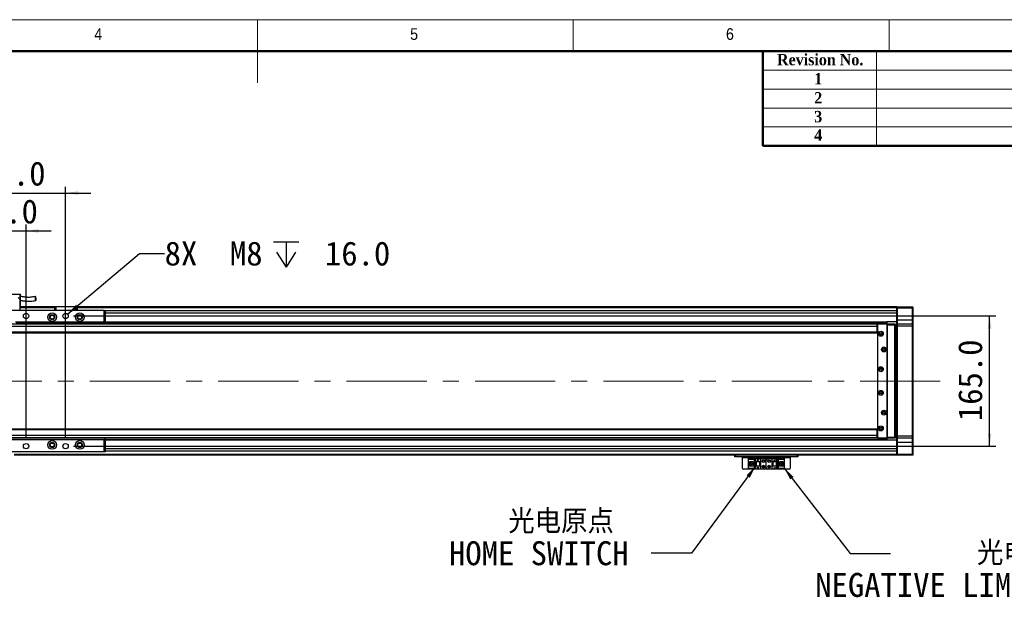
# Model space of a CAD drawing. Header units: millimetres. Extents: x 40 to 3320, y 40 to 2336.
# Tile 6 of 7: x 1379 to 2626, y 1604 to 2336. Entities that reach past the tile are written whole.
import ezdxf

# ---------------------------------------------------------------- set-up
doc = ezdxf.new("R2010")
doc.units = ezdxf.units.MM
doc.header["$LTSCALE"] = 8
doc.linetypes.add('CENTERX2', pattern=[20.32, 12.7, -2.54, 2.54, -2.54])
doc.layers.add('DIMNS', color=7, linetype='Continuous')
doc.styles.add('SLDTEXTSTYLE0', font='Gothic.ttf', dxfattribs={"width": 0.913})
doc.styles.add('SLDTEXTSTYLE1', font='timesbd.ttf', dxfattribs={"width": 0.933})
doc.styles.add('SLDTEXTSTYLE7', font='txt')
doc.styles.add('SLDTEXTSTYLE8', font='txt', dxfattribs={"bigfont": 'bigfont'})
doc.dimstyles.new('SLDDIMSTYLE0', dxfattribs={"dimtxt": 30.4, "dimasz": 16, "dimexe": 0, "dimexo": 0.0625, "dimgap": 7.6, "dimtad": 2, "dimdec": 1, "dimrnd": 1e-09, "dimzin": 4, "dimdsep": 46, "dimtxsty": 'SLDTEXTSTYLE7', "dimsah": 1, "dimcen": 0.09, "dimadec": 0, "dimazin": 1, "dimtfac": 1, "dimtdec": 1, "dimtmove": 0, "dimatfit": 0, "dimfxl": 0, "dimfrac": 2, "dimtolj": 1, "dimtzin": 12, "dimarcsym": 0})
doc.dimstyles.new('SLDDIMSTYLE3', dxfattribs={"dimtxt": 0.18, "dimasz": 16, "dimexe": 0, "dimexo": 0.0625, "dimgap": 0, "dimtad": 0, "dimtih": 1, "dimtoh": 1, "dimdec": 0, "dimrnd": 1e-09, "dimzin": 0, "dimdsep": 46, "dimtxsty": 'Standard', "dimsah": 1, "dimcen": 0.09, "dimadec": 0, "dimazin": 0, "dimtfac": 16, "dimtdec": 0, "dimtofl": 0, "dimtmove": 0, "dimatfit": 3, "dimfxl": 0, "dimfrac": 2, "dimtolj": 1, "dimtzin": 0, "dimarcsym": 0})
doc.dimstyles.new('SLDDIMSTYLE5', dxfattribs={"dimtxt": 30.4, "dimasz": 16, "dimexe": 0, "dimexo": 0.0625, "dimgap": 7.6, "dimtad": 0, "dimtih": 1, "dimtoh": 1, "dimdec": 6, "dimrnd": 1e-09, "dimzin": 12, "dimdsep": 46, "dimtxsty": 'SLDTEXTSTYLE7', "dimsah": 1, "dimcen": 0, "dimadec": 0, "dimazin": 3, "dimtfac": 1, "dimtdec": 1, "dimtofl": 0, "dimtmove": 0, "dimatfit": 3, "dimfxl": 0, "dimfrac": 2, "dimtolj": 1, "dimtzin": 12, "dimarcsym": 0})

# ---------------------------------------------------------------- blocks, each defined once
blk = doc.blocks.new('_D_13')
at = {"layer": 'DIMNS'}
for p, q in [((1447.1, 1960.5), (2615.3, 1960.5)), ((2607.3, 1795.5), (2607.3, 1960.5)), ((1447.1, 1795.5), (2615.3, 1795.5))]:
    blk.add_line(p, q, dxfattribs=at)
for points in [[(2607.3, 1960.5), (2604.9, 1944.5), (2609.7, 1944.5)], [(2607.3, 1795.5), (2609.7, 1811.5), (2604.9, 1811.5)]]:
    blk.add_solid(points, dxfattribs=at)
at = {"layer": 'DIMNS', "insert": (2567.4, 1827.3), "char_height": 30.4, "attachment_point": 1, "rotation": 90, "style": 'SLDTEXTSTYLE7'}
blk.add_mtext('165.0', dxfattribs=at)
blk = doc.blocks.new('SW_SYMBOL_HOLE_DEPTH')
at = {"layer": 'DIMNS', "color": 0}
for p, q in [((0, 7000), (6400, 7000)), ((3200, 7000), (3200, 600)), ((800, 4440), (3200, 600)), ((5600, 4440), (3200, 600))]:
    blk.add_line(p, q, dxfattribs=at)
blk = doc.blocks.new('_D_15')
at = {"layer": 'DIMNS'}
for p, q in [((1439.5, 1962.7), (1530.4, 2039.5)), ((1530.4, 2039.5), (1562.4, 2039.5))]:
    blk.add_line(p, q, dxfattribs=at)
blk.add_solid([(1439.5, 1962.7), (1453.3, 1971.2), (1450.2, 1974.9)], dxfattribs=at)
at = {"layer": 'DIMNS', "xscale": 0.004985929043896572, "yscale": 0.004985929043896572, "zscale": 0.004985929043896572}
blk.add_blockref('SW_SYMBOL_HOLE_DEPTH', (1700.3, 2019.4), dxfattribs=at)
at = {"layer": 'DIMNS', "char_height": 30.4, "attachment_point": 1, "style": 'SLDTEXTSTYLE7'}
for s, insert in [('8X  M8 ', (1562.4, 2054.9)), (' 16.0', (1744.8, 2054.9))]:
    blk.add_mtext(s, dxfattribs=dict(at, insert=insert))
blk = doc.blocks.new('_D_16')
at = {"layer": 'DIMNS'}
for p, q in [((1336.9, 1805.7), (1336.9, 2076.3)), ((1386.9, 1805.7), (1386.9, 2076.3)), ((1336.9, 2068.3), (1304.9, 2068.3)), ((1336.9, 2068.3), (1386.9, 2068.3)), ((1386.9, 2068.3), (1418.9, 2068.3))]:
    blk.add_line(p, q, dxfattribs=at)
for points in [[(1336.9, 2068.3), (1320.9, 2070.7), (1320.9, 2065.9)], [(1386.9, 2068.3), (1402.9, 2065.9), (1402.9, 2070.7)]]:
    blk.add_solid(points, dxfattribs=at)
at = {"layer": 'DIMNS', "insert": (1319.2, 2108.2), "char_height": 30.4, "attachment_point": 1, "style": 'SLDTEXTSTYLE7'}
blk.add_mtext('50.0', dxfattribs=at)
blk = doc.blocks.new('_D_17')
at = {"layer": 'DIMNS'}
for p, q in [((1286.9, 1805.7), (1286.9, 2124.3)), ((1436.9, 1805.7), (1436.9, 2124.3)), ((1286.9, 2116.3), (1254.9, 2116.3)), ((1286.9, 2116.3), (1436.9, 2116.3)), ((1436.9, 2116.3), (1468.9, 2116.3))]:
    blk.add_line(p, q, dxfattribs=at)
for points in [[(1286.9, 2116.3), (1270.9, 2118.7), (1270.9, 2113.9)], [(1436.9, 2116.3), (1452.9, 2113.9), (1452.9, 2118.7)]]:
    blk.add_solid(points, dxfattribs=at)
at = {"layer": 'DIMNS', "insert": (1308.2, 2156.2), "char_height": 30.4, "attachment_point": 1, "style": 'SLDTEXTSTYLE7'}
blk.add_mtext('150.0', dxfattribs=at)
blk = doc.blocks.new('SW_NOTE_6')
at = {"layer": 'DIMNS', "color": 0, "char_height": 30.4, "attachment_point": 2}
for s, insert, style in [('  光电原点', (-141.4, 55.2), 'SLDTEXTSTYLE8'), ('HOME SWITCH', (-142.5, 15), 'SLDTEXTSTYLE7')]:
    blk.add_mtext(s, dxfattribs=dict(at, insert=insert, style=style))
blk = doc.blocks.new('SW_NOTE_7')
at = {"layer": 'DIMNS', "color": 0, "char_height": 30.4, "attachment_point": 2}
for s, insert, style in [('     光电负限位', (125.5, 15.7), 'SLDTEXTSTYLE8'), ('NEGATIVE LIMIT SWITCH', (121.9, -24.5), 'SLDTEXTSTYLE7')]:
    blk.add_mtext(s, dxfattribs=dict(at, insert=insert, style=style))

msp = doc.modelspace()

# ---------------------------------------------------------------- linework, layer by layer
at = {"color": 7, "linetype": 'Continuous', "lineweight": 18}
for p, q in [((3320, 2336), (40, 2336)), ((1680, 2336), (1680, 2256)), ((2080, 2296), (2080, 2336)), ((2480, 2336), (2480, 2296)), ((80, 2296), (3280, 2296)), ((2464, 2296), (2464, 2176)), ((2320, 2272), (3280, 2272)), ((2320, 2248), (3280, 2248)), ((2320, 2224), (3280, 2224)), ((2320, 2200), (3280, 2200))]:
    msp.add_line(p, q, dxfattribs=at)
at = {"color": 7, "linetype": 'Continuous', "lineweight": 50}
for p, q in [((3280, 2296), (80, 2296)), ((2320, 2296), (2320, 2176)), ((3280, 2176), (2320, 2176))]:
    msp.add_line(p, q, dxfattribs=at)
at = {"color": 7, "linetype": 'Continuous', "lineweight": 25}
for p, q in [((1344.9373366, 1988.3266009), (1378.9373459, 1988.3266009)), ((1378.9373459, 1981.9266043), (1376.9373121, 1983.9266009)), ((1378.9373459, 1988.3266009), (1379.937333, 1988.3266009)), ((1378.9373459, 1988.3266009), (1378.9373459, 1981.9266043)), ((1379.937333, 1973.926603), (1379.937333, 1988.3266009)), ((1378.9373459, 1981.9266043), (1378.9373459, 1967.5266064)), ((1378.9373459, 1973.926603), (1379.937333, 1973.926603)), ((1423.4373392, 1972.0266006), (1378.9373459, 1972.0266006)), ((1378.9373459, 1971.8266047), (1423.4373392, 1971.8266047)), ((1378.9373459, 1971.6266013), (1423.4373392, 1971.6266013)), ((1378.9373459, 1971.5266071), (1423.4373392, 1971.5266071)), ((1423.4373392, 1972.226604), (1423.7373294, 1972.5266017)), ((1424.4373264, 1972.226604), (1423.4373392, 1972.226604)), ((1423.4373392, 1967.5266064), (1423.4373392, 1972.226604)), ((1423.7373294, 1972.5266017), (1424.5616021, 1972.5266017)), ((1424.4373264, 1972.226604), (1424.5616021, 1972.5266017)), ((1450.4373493, 1972.226604), (1424.4373264, 1972.226604)), ((1424.4373264, 1972.226604), (1424.4373264, 1967.5266064)), ((1424.5616021, 1972.5266017), (1450.3130736, 1972.5266017)), ((1450.4373493, 1972.226604), (1450.3130736, 1972.5266017)), ((1450.3130736, 1972.5266017), (1451.1373462, 1972.5266017)), ((1451.4373364, 1972.226604), (1450.4373493, 1972.226604)), ((1450.4373493, 1967.5266064), (1450.4373493, 1972.226604)), ((1451.1373462, 1972.5266017), (1451.4373364, 1972.226604)), ((1451.4373364, 1972.226604), (1451.4373364, 1967.5266064)), ((2489.9373474, 1972.0266006), (1451.4373364, 1972.0266006)), ((1451.4373364, 1971.8266047), (2371.9373168, 1971.8266047)), ((1451.4373364, 1971.6266013), (2371.9373168, 1971.6266013)), ((1451.4373364, 1971.5266071), (2489.9373474, 1971.5266071)), ((2371.9373168, 1971.8266047), (2371.9373168, 1971.6266013)), ((2371.9373168, 1971.5266071), (2371.9373168, 1971.6266013)), ((2489.9373474, 1971.726603), (2490.2372779, 1972.0266006)), ((2489.9373474, 1972.0266006), (2489.9373474, 1971.726603)), ((2489.9373474, 1970.5266051), (2489.9373474, 1971.726603)), ((2489.9373474, 1970.5266051), (2490.2372779, 1970.5266051)), ((2489.9373474, 1955.5266045), (2489.9373474, 1970.5266051)), ((2490.2372779, 1972.0266006), (2490.2372779, 1970.5266051)), ((2490.2372779, 1972.0266006), (2509.6372785, 1972.0266006)), ((2509.6372785, 1970.5266051), (2490.2372779, 1970.5266051)), ((2490.2372779, 1970.5266051), (2490.2372779, 1955.5266045)), ((2509.6372785, 1970.5266051), (2509.6372785, 1972.0266006)), ((2509.6372785, 1972.0266006), (2509.9373283, 1971.726603)), ((2509.6372785, 1970.5266051), (2509.9373283, 1970.5266051)), ((2509.6372785, 1955.5266045), (2509.6372785, 1970.5266051)), ((2509.9373283, 1971.726603), (2509.9373283, 1970.5266051)), ((2509.9373283, 1970.5266051), (2509.9373283, 1955.5266045)), ((1485.9373392, 1967.5266064), (1237.9373135, 1967.5266064)), ((1485.9373392, 1952.5266058), (1485.9373392, 1967.5266064)), ((1485.9373392, 1967.5266064), (1486.9373264, 1967.5266064)), ((1486.9373264, 1967.5266064), (1486.9373264, 1952.5266058)), ((2489.9373474, 1967.0266054), (1486.9373264, 1967.0266054)), ((2464.4372882, 1950.0266008), (258.4373178, 1950.0266008)), ((2464.4372882, 1947.0266021), (258.4373178, 1947.0266021)), ((1485.9373392, 1952.5266058), (1373.4571757, 1952.5266058)), ((1486.9373264, 1952.0266048), (1374.3372979, 1952.0266048)), ((1486.9373264, 1952.5266058), (1485.9373392, 1952.5266058)), ((1486.9373264, 1953.0266068), (2476.9373359, 1953.0266068)), ((1486.9373264, 1952.5266058), (1486.9373264, 1952.0266048)), ((1486.9373264, 1952.0266048), (1486.9373264, 1950.0266008)), ((2476.9373359, 1952.596604), (1488.4221973, 1952.596604)), ((1489.1878785, 1952.0225145), (2476.9373359, 1952.0225145)), ((1490.4463114, 1950.0266008), (1490.5373277, 1951.328776)), ((2464.4372882, 1950.0266008), (2464.4372882, 1947.0266021)), ((2465.437335, 1949.2446921), (2464.4372882, 1949.2446921)), ((2465.437335, 1948.0266042), (2464.4372882, 1948.0266042)), ((2464.4372882, 1947.0266021), (2464.4372882, 1940.0265991)), ((2465.7373847, 1950.5266018), (2465.437335, 1950.2266042)), ((2465.7373847, 1950.2266042), (2465.437335, 1950.2266042)), ((2465.437335, 1949.5266072), (2465.437335, 1950.2266042)), ((2465.9372987, 1950.0266008), (2465.437335, 1949.5266072)), ((2465.437335, 1949.5266072), (2465.437335, 1806.5266005)), ((2465.7373847, 1950.2266042), (2465.7373847, 1950.5266018)), ((2465.7373847, 1950.5266018), (2477.9373826, 1950.5266018)), ((2465.7373847, 1950.2266042), (2465.7373847, 1949.8266048)), ((2477.9373826, 1950.2266042), (2465.7373847, 1950.2266042)), ((2476.9373359, 1950.0266008), (2465.9372987, 1950.0266008)), ((2476.9373359, 1953.0266068), (2476.9373359, 1952.596604)), ((2489.9373474, 1953.0266068), (2476.9373359, 1953.0266068)), ((2476.9373359, 1952.596604), (2476.9373359, 1952.0225145)), ((2476.9373359, 1952.0225145), (2476.9373359, 1950.5266018)), ((2477.4372997, 1949.5266072), (2476.9373359, 1950.0266008)), ((2477.4372997, 1806.5266005), (2477.4372997, 1949.5266072)), ((2477.9373826, 1949.0266062), (2477.9373826, 1950.5266018)), ((2477.9373826, 1950.5266018), (2487.1373596, 1950.5266018)), ((2487.1373596, 1949.0266062), (2477.9373826, 1949.0266062)), ((2477.9373826, 1807.0266015), (2477.9373826, 1949.0266062)), ((2487.1373596, 1949.0266062), (2487.1373596, 1950.5266018)), ((2487.4372901, 1950.2266042), (2487.1373596, 1950.5266018)), ((2487.1373596, 1807.0266015), (2487.1373596, 1949.0266062)), ((2487.4372901, 1949.0266062), (2487.1373596, 1949.0266062)), ((2487.4372901, 1950.2266042), (2487.4372901, 1949.0266062)), ((2487.4372901, 1949.0266062), (2487.4372901, 1807.0266015)), ((2489.9373474, 1948.0266042), (2487.4372901, 1948.0266042)), ((2489.9373474, 1955.5266045), (2490.2372779, 1955.5266045)), ((2489.9373474, 1950.2266042), (2489.9373474, 1955.5266045)), ((2490.2372779, 1950.5266018), (2489.9373474, 1950.2266042)), ((2489.9373474, 1947.5266032), (2489.9373474, 1950.2266042)), ((2490.2372779, 1947.5266032), (2489.9373474, 1947.5266032)), ((2489.9373474, 1808.5266046), (2489.9373474, 1947.5266032)), ((2490.2372779, 1955.5266045), (2490.2372779, 1950.5266018)), ((2490.2372779, 1955.5266045), (2509.6372785, 1955.5266045)), ((2490.2372779, 1950.5266018), (2490.2372779, 1947.5266032)), ((2490.2372779, 1950.5266018), (2509.6372785, 1950.5266018)), ((2509.6372785, 1947.5266032), (2490.2372779, 1947.5266032)), ((2490.2372779, 1947.5266032), (2490.2372779, 1808.5266046)), ((2509.6372785, 1950.5266018), (2509.6372785, 1955.5266045)), ((2509.6372785, 1955.5266045), (2509.9373283, 1955.5266045)), ((2509.6372785, 1947.5266032), (2509.6372785, 1950.5266018)), ((2509.6372785, 1950.5266018), (2509.9373283, 1950.2266042)), ((2509.6372785, 1947.5266032), (2509.9373283, 1947.5266032)), ((2509.6372785, 1808.5266046), (2509.6372785, 1947.5266032)), ((2509.9373283, 1955.5266045), (2509.9373283, 1950.2266042)), ((2509.9373283, 1950.2266042), (2509.9373283, 1947.5266032)), ((2509.9373283, 1947.5266032), (2509.9373283, 1808.5266046)), ((2464.4372882, 1940.0265991), (258.4373178, 1940.0265991)), ((258.4373178, 1939.0266008), (2464.4372882, 1939.0266008)), ((2464.4372882, 1940.0265991), (2464.4372882, 1939.0266008)), ((2487.4372901, 1928.0266046), (2489.9373474, 1928.0266046)), ((2487.4372901, 1926.0266043), (2489.9373474, 1926.0266043)), ((2489.9373474, 1925.0266023), (2487.4372901, 1925.0266023)), ((2487.4372901, 1831.0266055), (2489.9373474, 1831.0266055)), ((2489.9373474, 1830.0266035), (2487.4372901, 1830.0266035)), ((2489.9373474, 1828.0266031), (2487.4372901, 1828.0266031)), ((2464.4372882, 1817.0266069), (258.4373178, 1817.0266069)), ((2464.4372882, 1816.0266049), (258.4373178, 1816.0266049)), ((2464.4372882, 1809.0266056), (258.4373178, 1809.0266056)), ((2464.4372882, 1817.0266069), (2464.4372882, 1816.0266049)), ((2464.4372882, 1816.0266049), (2464.4372882, 1809.0266056)), ((2464.4372882, 1809.0266056), (2464.4372882, 1806.026607)), ((2490.2372779, 1808.5266046), (2489.9373474, 1808.5266046)), ((2489.9373474, 1805.8266036), (2489.9373474, 1808.5266046)), ((2490.2372779, 1808.5266046), (2509.6372785, 1808.5266046)), ((2490.2372779, 1808.5266046), (2490.2372779, 1805.526606)), ((2509.6372785, 1808.5266046), (2509.9373283, 1808.5266046)), ((2509.6372785, 1805.526606), (2509.6372785, 1808.5266046)), ((2509.9373283, 1808.5266046), (2509.9373283, 1805.8266036)), ((2464.4372882, 1806.026607), (258.4373178, 1806.026607)), ((1486.9373264, 1804.0266029), (1236.9373264, 1804.0266029)), ((1485.9373392, 1803.5266019), (1237.9373135, 1803.5266019)), ((1485.9373392, 1788.5266013), (1485.9373392, 1803.5266019)), ((1485.9373392, 1803.5266019), (1486.9373264, 1803.5266019)), ((1486.9373264, 1804.0266029), (1486.9373264, 1806.026607)), ((2476.9373359, 1804.0306933), (1486.9373264, 1804.0306933)), ((1486.9373264, 1804.0266029), (1486.9373264, 1803.5266019)), ((1486.9373264, 1803.5266019), (1486.9373264, 1788.5266013)), ((2476.9373359, 1803.4566037), (1486.9373264, 1803.4566037)), ((2476.9373359, 1803.0266009), (1486.9373264, 1803.0266009)), ((2464.4372882, 1808.0266036), (2465.437335, 1808.0266036)), ((2464.4372882, 1806.8085156), (2465.437335, 1806.8085156)), ((2465.437335, 1806.5266005), (2465.9372987, 1806.026607)), ((2465.437335, 1805.8266036), (2465.437335, 1806.5266005)), ((2465.437335, 1805.8266036), (2465.7373847, 1805.8266036)), ((2465.437335, 1805.8266036), (2465.7373847, 1805.526606)), ((2465.7373847, 1806.2266029), (2465.7373847, 1805.8266036)), ((2465.7373847, 1805.8266036), (2477.9373826, 1805.8266036)), ((2465.7373847, 1805.526606), (2465.7373847, 1805.8266036)), ((2477.9373826, 1805.526606), (2465.7373847, 1805.526606)), ((2465.9372987, 1806.026607), (2476.9373359, 1806.026607)), ((2476.9373359, 1806.026607), (2477.4372997, 1806.5266005)), ((2476.9373359, 1805.526606), (2476.9373359, 1804.0306933)), ((2476.9373359, 1804.0306933), (2476.9373359, 1803.4566037)), ((2476.9373359, 1803.4566037), (2476.9373359, 1803.0266009)), ((2489.9373474, 1803.0266009), (2476.9373359, 1803.0266009)), ((2477.9373826, 1807.0266015), (2487.1373596, 1807.0266015)), ((2477.9373826, 1805.526606), (2477.9373826, 1807.0266015)), ((2487.1373596, 1805.526606), (2477.9373826, 1805.526606)), ((2487.4372901, 1807.0266015), (2487.1373596, 1807.0266015)), ((2487.1373596, 1805.526606), (2487.1373596, 1807.0266015)), ((2487.4372901, 1805.8266036), (2487.1373596, 1805.526606)), ((2487.4372901, 1808.0266036), (2489.9373474, 1808.0266036)), ((2487.4372901, 1807.0266015), (2487.4372901, 1805.8266036)), ((2490.2372779, 1805.526606), (2489.9373474, 1805.8266036)), ((2489.9373474, 1800.5266033), (2489.9373474, 1805.8266036)), ((2490.2372779, 1800.5266033), (2489.9373474, 1800.5266033)), ((2489.9373474, 1785.5266027), (2489.9373474, 1800.5266033)), ((2509.6372785, 1805.526606), (2490.2372779, 1805.526606)), ((2490.2372779, 1805.526606), (2490.2372779, 1800.5266033)), ((2490.2372779, 1800.5266033), (2509.6372785, 1800.5266033)), ((2490.2372779, 1800.5266033), (2490.2372779, 1785.5266027)), ((2509.6372785, 1805.526606), (2509.9373283, 1805.8266036)), ((2509.6372785, 1800.5266033), (2509.6372785, 1805.526606)), ((2509.9373283, 1800.5266033), (2509.6372785, 1800.5266033)), ((2509.6372785, 1785.5266027), (2509.6372785, 1800.5266033)), ((2509.9373283, 1805.8266036), (2509.9373283, 1800.5266033)), ((2509.9373283, 1800.5266033), (2509.9373283, 1785.5266027)), ((1485.9373392, 1788.5266013), (1237.9373135, 1788.5266013)), ((2489.9373474, 1784.0266071), (1371.9373168, 1784.0266071)), ((1486.9373264, 1788.5266013), (1485.9373392, 1788.5266013)), ((2489.9373474, 1789.0266023), (1486.9373264, 1789.0266023)), ((2284.4373407, 1782.026603), (2284.4373407, 1784.0266071)), ((2285.4372682, 1784.0266071), (2285.4372682, 1782.026603)), ((2363.4373369, 1782.026603), (2363.4373369, 1784.0266071)), ((2364.4373836, 1784.0266071), (2364.4373836, 1782.026603)), ((2490.2372779, 1785.5266027), (2489.9373474, 1785.5266027)), ((2489.9373474, 1784.3266047), (2489.9373474, 1785.5266027)), ((2490.2372779, 1784.0266071), (2489.9373474, 1784.3266047)), ((2489.9373474, 1784.3266047), (2489.9373474, 1784.0266071)), ((2490.2372779, 1785.5266027), (2509.6372785, 1785.5266027)), ((2490.2372779, 1785.5266027), (2490.2372779, 1784.0266071)), ((2509.6372785, 1784.0266071), (2490.2372779, 1784.0266071)), ((2509.9373283, 1785.5266027), (2509.6372785, 1785.5266027)), ((2509.6372785, 1784.0266071), (2509.6372785, 1785.5266027)), ((2509.9373283, 1784.3266047), (2509.6372785, 1784.0266071)), ((2509.9373283, 1785.5266027), (2509.9373283, 1784.3266047)), ((2285.4372682, 1782.026603), (2284.4373407, 1782.026603)), ((2363.4373369, 1782.026603), (2285.4372682, 1782.026603)), ((2294.4373311, 1782.026603), (2294.4373311, 1781.026601)), ((2294.4373311, 1781.026601), (2354.4372739, 1781.026601)), ((2294.4373311, 1767.2266058), (2294.4373311, 1781.026601)), ((2301.7373504, 1778.9266027), (2301.7373504, 1779.7266014)), ((2301.7373504, 1779.7266014), (2310.9373273, 1779.7266014)), ((2310.0372972, 1778.9266027), (2301.7373504, 1778.9266027)), ((2301.7373504, 1778.9266027), (2301.7373504, 1778.4266017)), ((2309.5373334, 1778.4266017), (2301.7373504, 1778.4266017)), ((2301.7373504, 1775.8266024), (2301.7373504, 1778.4266017)), ((2301.7373504, 1775.8266024), (2307.9373063, 1775.8266024)), ((2301.7373504, 1770.2266045), (2301.7373504, 1775.8266024)), ((2303.0373277, 1770.2266045), (2303.0373277, 1775.8266024)), ((2303.5372915, 1775.4766039), (2303.5372915, 1775.8266024)), ((2307.9373063, 1775.4766039), (2303.5372915, 1775.4766039)), ((2303.5372915, 1770.5766029), (2303.5372915, 1775.4766039)), ((2304.4972839, 1773.8266058), (2304.4972839, 1772.2266011)), ((2306.3372793, 1773.8266058), (2304.4972839, 1773.8266058)), ((2304.4972839, 1772.2266011), (2306.3372793, 1772.2266011)), ((2306.3372793, 1773.8266058), (2306.3372793, 1772.2266011)), ((2307.9373063, 1775.8266024), (2307.9373063, 1770.2266045)), ((2309.5373334, 1778.4266017), (2310.0372972, 1778.9266027)), ((2309.5373334, 1767.6266051), (2309.5373334, 1778.4266017)), ((2310.0372972, 1767.1266041), (2310.0372972, 1778.9266027)), ((2310.9373273, 1779.7266014), (2316.9373693, 1779.7266014)), ((2310.9373273, 1779.7266014), (2310.9373273, 1776.0266058)), ((2310.9373273, 1776.0266058), (2316.9373693, 1776.0266058)), ((2310.9373273, 1776.0266058), (2310.9373273, 1770.0266011)), ((2311.4372911, 1776.0266058), (2311.4372911, 1770.0266011)), ((2311.7373409, 1776.0266058), (2311.7373409, 1770.0266011)), ((2313.337368, 1778.2266058), (2313.5372819, 1778.2266058)), ((2313.9373483, 1777.0266004), (2313.337368, 1778.2266058)), ((2313.5372819, 1778.6266051), (2314.3372955, 1778.6266051)), ((2313.5372819, 1778.2266058), (2313.5372819, 1778.6266051)), ((2314.5373287, 1778.2266058), (2313.9373483, 1777.0266004)), ((2314.3372955, 1778.6266051), (2314.3372955, 1778.2266058)), ((2314.3372955, 1778.2266058), (2314.5373287, 1778.2266058)), ((2316.1373557, 1770.0266011), (2316.1373557, 1776.0266058)), ((2316.4372863, 1770.0266011), (2316.4372863, 1776.0266058)), ((2316.9373693, 1779.7266014), (2316.9373693, 1776.0266058)), ((2316.9373693, 1779.7266014), (2322.4373283, 1779.7266014)), ((2316.9373693, 1776.0266058), (2316.9373693, 1770.0266011)), ((2324.4373025, 1768.3266021), (2324.4373025, 1777.7266048)), ((2326.4372768, 1779.7266014), (2331.937355, 1779.7266014)), ((2331.937355, 1776.0266058), (2331.937355, 1779.7266014)), ((2331.937355, 1779.7266014), (2337.9372777, 1779.7266014)), ((2331.937355, 1776.0266058), (2337.9372777, 1776.0266058)), ((2331.937355, 1770.0266011), (2331.937355, 1776.0266058)), ((2332.4373187, 1776.0266058), (2332.4373187, 1770.0266011)), ((2332.7373685, 1776.0266058), (2332.7373685, 1770.0266011)), ((2334.3372764, 1777.4266071), (2334.937376, 1778.6266051)), ((2334.5373096, 1777.4266071), (2334.3372764, 1777.4266071)), ((2334.5373096, 1777.0266004), (2334.5373096, 1777.4266071)), ((2335.3373231, 1777.0266004), (2334.5373096, 1777.0266004)), ((2334.937376, 1778.6266051), (2335.5373563, 1777.4266071)), ((2335.3373231, 1777.4266071), (2335.3373231, 1777.0266004)), ((2335.5373563, 1777.4266071), (2335.3373231, 1777.4266071)), ((2337.1373834, 1770.0266011), (2337.1373834, 1776.0266058)), ((2337.437314, 1770.0266011), (2337.437314, 1776.0266058)), ((2337.9372777, 1776.0266058), (2337.9372777, 1779.7266014)), ((2337.9372777, 1779.7266014), (2347.1373739, 1779.7266014)), ((2337.9372777, 1770.0266011), (2337.9372777, 1776.0266058)), ((2347.1373739, 1778.9266027), (2338.8373079, 1778.9266027)), ((2338.8373079, 1778.9266027), (2339.3372716, 1778.4266017)), ((2338.8373079, 1778.9266027), (2338.8373079, 1767.1266041)), ((2339.3372716, 1778.4266017), (2339.3372716, 1767.6266051)), ((2347.1373739, 1778.4266017), (2339.3372716, 1778.4266017)), ((2340.9372987, 1775.8266024), (2347.1373739, 1775.8266024)), ((2340.9372987, 1770.2266045), (2340.9372987, 1775.8266024)), ((2345.3373136, 1775.4766039), (2340.9372987, 1775.4766039)), ((2344.3773212, 1773.8266058), (2342.5373258, 1773.8266058)), ((2342.5373258, 1772.2266011), (2342.5373258, 1773.8266058)), ((2342.5373258, 1772.2266011), (2344.3773212, 1772.2266011)), ((2344.3773212, 1772.2266011), (2344.3773212, 1773.8266058)), ((2345.3373136, 1775.8266024), (2345.3373136, 1775.4766039)), ((2345.3373136, 1775.4766039), (2345.3373136, 1770.5766029)), ((2345.8372774, 1775.8266024), (2345.8372774, 1770.2266045)), ((2347.1373739, 1779.7266014), (2347.1373739, 1778.9266027)), ((2347.1373739, 1778.4266017), (2347.1373739, 1778.9266027)), ((2347.1373739, 1778.4266017), (2347.1373739, 1775.8266024)), ((2347.1373739, 1775.8266024), (2347.1373739, 1770.2266045)), ((2354.4372739, 1781.026601), (2354.4372739, 1782.026603)), ((2354.4372739, 1781.026601), (2354.4372739, 1767.2266058)), ((2364.4373836, 1782.026603), (2363.4373369, 1782.026603)), ((2294.4373311, 1767.2266058), (2295.4373779, 1766.2266038)), ((2353.4373464, 1766.2266038), (2295.4373779, 1766.2266038)), ((2307.9373063, 1770.2266045), (2301.7373504, 1770.2266045)), ((2301.7373504, 1767.6266051), (2301.7373504, 1770.2266045)), ((2301.7373504, 1767.6266051), (2309.5373334, 1767.6266051)), ((2301.7373504, 1767.6266051), (2301.7373504, 1767.1266041)), ((2301.7373504, 1767.1266041), (2310.0372972, 1767.1266041)), ((2301.7373504, 1766.3266055), (2301.7373504, 1767.1266041)), ((2310.9373273, 1766.3266055), (2301.7373504, 1766.3266055)), ((2303.5372915, 1770.2266045), (2303.5372915, 1770.5766029)), ((2303.5372915, 1770.5766029), (2307.9373063, 1770.5766029)), ((2310.0372972, 1767.1266041), (2309.5373334, 1767.6266051)), ((2310.9373273, 1770.0266011), (2310.9373273, 1766.3266055)), ((2316.9373693, 1770.0266011), (2310.9373273, 1770.0266011)), ((2316.9373693, 1766.3266055), (2310.9373273, 1766.3266055)), ((2313.337368, 1768.6266072), (2313.5372819, 1768.6266072)), ((2313.9373483, 1767.4266018), (2313.337368, 1768.6266072)), ((2313.5372819, 1769.0266065), (2314.3372955, 1769.0266065)), ((2313.5372819, 1768.6266072), (2313.5372819, 1769.0266065)), ((2314.5373287, 1768.6266072), (2313.9373483, 1767.4266018)), ((2314.3372955, 1769.0266065), (2314.3372955, 1768.6266072)), ((2314.3372955, 1768.6266072), (2314.5373287, 1768.6266072)), ((2316.9373693, 1770.0266011), (2316.9373693, 1766.3266055)), ((2322.4373283, 1766.3266055), (2316.9373693, 1766.3266055)), ((2331.937355, 1766.3266055), (2326.4372768, 1766.3266055)), ((2331.937355, 1766.3266055), (2331.937355, 1770.0266011)), ((2337.9372777, 1770.0266011), (2331.937355, 1770.0266011)), ((2337.9372777, 1766.3266055), (2331.937355, 1766.3266055)), ((2334.3372764, 1767.8266011), (2334.937376, 1769.0266065)), ((2334.5373096, 1767.8266011), (2334.3372764, 1767.8266011)), ((2334.5373096, 1767.4266018), (2334.5373096, 1767.8266011)), ((2335.3373231, 1767.4266018), (2334.5373096, 1767.4266018)), ((2334.937376, 1769.0266065), (2335.5373563, 1767.8266011)), ((2335.3373231, 1767.8266011), (2335.3373231, 1767.4266018)), ((2335.5373563, 1767.8266011), (2335.3373231, 1767.8266011)), ((2337.9372777, 1766.3266055), (2337.9372777, 1770.0266011)), ((2347.1373739, 1766.3266055), (2337.9372777, 1766.3266055)), ((2339.3372716, 1767.6266051), (2338.8373079, 1767.1266041)), ((2338.8373079, 1767.1266041), (2347.1373739, 1767.1266041)), ((2339.3372716, 1767.6266051), (2347.1373739, 1767.6266051)), ((2340.9372987, 1770.5766029), (2345.3373136, 1770.5766029)), ((2347.1373739, 1770.2266045), (2340.9372987, 1770.2266045)), ((2345.3373136, 1770.5766029), (2345.3373136, 1770.2266045)), ((2347.1373739, 1770.2266045), (2347.1373739, 1767.6266051)), ((2347.1373739, 1767.1266041), (2347.1373739, 1767.6266051)), ((2347.1373739, 1767.1266041), (2347.1373739, 1766.3266055)), ((2353.4373464, 1766.2266038), (2354.4372739, 1767.2266058))]:
    msp.add_line(p, q, dxfattribs=at)
at = {"color": 8, "linetype": 'Continuous', "lineweight": 25}
for p, q in [((1423.4373392, 1971.0266061), (1378.9373459, 1971.0266061)), ((2489.9373474, 1971.0266061), (1451.4373364, 1971.0266061)), ((2489.9373474, 1964.0266068), (1486.9373264, 1964.0266068)), ((2489.9373474, 1785.0266017), (1371.9373168, 1785.0266017)), ((2489.9373474, 1792.0266009), (1486.9373264, 1792.0266009))]:
    msp.add_line(p, q, dxfattribs=at)
at = {"color": 7, "linetype": 'Continuous', "lineweight": 25, "flags": 128}
msp.add_lwpolyline([(1490.5373277, 1951.328776), (1490.3662624, 1951.397895), (1489.8791136, 1951.5947319), (1489.14997, 1951.889313), (1488.2899346, 1952.2367932), (1487.4298992, 1952.5842733), (1486.9373264, 1952.7832783)], dxfattribs=at)
at = {"color": 7, "linetype": 'Continuous', "lineweight": 25}
for centre, radius in [((1386.9373264, 1960.526604), 3.4), ((1419.9373264, 1959.026604), 5.5), ((1419.9373264, 1959.026604), 3.3), ((1419.9373264, 1959.026604), 3), ((1419.9373264, 1959.026604), 2.4585), ((1436.9373264, 1960.526604), 3.4), ((1454.9373264, 1959.026604), 5.5), ((1454.9373264, 1959.026604), 3.3), ((1454.9373264, 1959.026604), 3), ((1454.9373264, 1959.026604), 2.4585), ((2469.4373264, 1938.026604), 3.15), ((2469.4373264, 1938.026604), 1.7), ((2469.4373264, 1938.026604), 1.6), ((2469.4373264, 1938.026604), 1.25), ((2473.4373264, 1918.026604), 3.15), ((2473.4373264, 1918.026604), 1.7), ((2473.4373264, 1918.026604), 1.6), ((2473.4373264, 1918.026604), 1.25), ((2469.4373264, 1893.026604), 3.15), ((2469.4373264, 1893.026604), 1.7), ((2469.4373264, 1893.026604), 1.6), ((2469.4373264, 1893.026604), 1.25), ((2469.4373264, 1863.026604), 3.15), ((2469.4373264, 1863.026604), 1.7), ((2469.4373264, 1863.026604), 1.6), ((2469.4373264, 1863.026604), 1.25), ((2473.4373264, 1838.026604), 3.15), ((2473.4373264, 1838.026604), 1.7), ((2473.4373264, 1838.026604), 1.6), ((2473.4373264, 1838.026604), 1.25), ((2469.4373264, 1818.026604), 3.15), ((2469.4373264, 1818.026604), 1.7), ((2469.4373264, 1818.026604), 1.6), ((2469.4373264, 1818.026604), 1.25), ((1386.9373264, 1795.526604), 3.4), ((1419.9373264, 1797.026604), 5.5), ((1419.9373264, 1797.026604), 3.3), ((1419.9373264, 1797.026604), 3), ((1419.9373264, 1797.026604), 2.4585), ((1436.9373264, 1795.526604), 3.4), ((1454.9373264, 1797.026604), 5.5), ((1454.9373264, 1797.026604), 3.3), ((1454.9373264, 1797.026604), 3), ((1454.9373264, 1797.026604), 2.4585), ((2320.9373264, 1776.526604), 1.75), ((2320.9373264, 1769.526604), 1.75), ((2320.9373264, 1776.526604), 1.25), ((2320.9373264, 1769.526604), 1.25), ((2327.9373264, 1776.526604), 1.75), ((2327.9373264, 1769.526604), 1.75), ((2327.9373264, 1776.526604), 1.25), ((2327.9373264, 1769.526604), 1.25)]:
    msp.add_circle(centre, radius, dxfattribs=at)
for centre, radius, start, end in [((1487.7516889, 1950.9046155), 1.82, 30.1224828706, 105.8673084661), ((2322.4373264, 1777.726604), 2, 0, 90), ((2326.4373264, 1777.726604), 2, 90, 180), ((2322.4373264, 1768.326604), 2, 270, 0), ((2326.4373264, 1768.326604), 2, 180, 270)]:
    msp.add_arc(centre, radius, start, end, dxfattribs=at)
for points, knots in [([(1398.6791195, 1985.0780584), (1397.6348129, 1984.9121802), (1395.8146996, 1984.6230726), (1393.4361934, 1984.2522519), (1391.625674, 1984.1080021), (1390.0414548, 1984.0799099), (1388.2715776, 1984.1599515), (1386.4169406, 1984.3818589), (1384.5194584, 1984.6679089), (1382.9997035, 1984.8896089), (1381.5792374, 1985.0247182), (1380.6354306, 1985.0772371), (1380.0781701, 1985.0547749), (1379.937333, 1985.0490979)], [0, 0, 0, 0, 0.1728216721, 0.3012094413, 0.3945074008, 0.462196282, 0.5503043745, 0.6704383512, 0.7542679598, 0.8531360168, 0.912495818, 0.9778849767, 1, 1, 1, 1]), ([(1398.2973518, 1983.9160062), (1398.3236864, 1984.1651069), (1398.3764147, 1984.6638672), (1398.5542984, 1985.0687503), (1398.7769435, 1985.1100678), (1399.0087708, 1984.8299163), (1399.2248321, 1984.3190576), (1399.4120286, 1983.6256702), (1399.5522809, 1982.8183983), (1399.6299637, 1981.9791367), (1399.6337875, 1981.2003308), (1399.561027, 1980.5795055), (1399.4199053, 1980.1886659), (1399.220863, 1980.1016759), (1399.0198128, 1980.2058504), (1398.8302136, 1980.550326), (1398.6603532, 1981.0813063), (1398.5089677, 1981.8148988), (1398.3977927, 1982.5611218), (1398.3237338, 1983.1051019), (1398.2959105, 1983.3640866), (1398.2840004, 1983.4491077), (1398.2841472, 1983.4714376), (1398.2829052, 1983.5456036), (1398.2856881, 1983.7017352), (1398.2928777, 1983.8338132), (1398.2973518, 1983.9160062)], [0, 0, 0, 0, 0.0648169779, 0.1297793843, 0.1897320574, 0.242618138, 0.2944137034, 0.3462429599, 0.3987239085, 0.452199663, 0.5066010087, 0.5614522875, 0.6160510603, 0.6697717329, 0.7270680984, 0.7653766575, 0.8036904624, 0.8589086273, 0.9142288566, 0.9495543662, 0.964001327, 0.9648508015, 0.9657586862, 0.9687101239, 0.9805281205, 1, 1, 1, 1]), ([(1379.937333, 1980.04084), (1380.3064597, 1980.0568621), (1381.1939875, 1980.0953856), (1382.5652527, 1979.9158941), (1383.9817852, 1979.7151331), (1385.2576398, 1979.5228134), (1386.3578249, 1979.375684), (1387.3107939, 1979.2702325), (1388.5564716, 1979.1614455), (1390.3851315, 1979.0841393), (1392.9848576, 1979.1823756), (1395.9840431, 1979.6008483), (1398.1221868, 1979.9501417), (1399.2498936, 1980.1343672)], [0, 0, 0, 0, 0.05616877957, 0.13505218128, 0.20937227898, 0.27582887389, 0.33263759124, 0.37884151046, 0.42168180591, 0.52248520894, 0.65603948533, 0.81858721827, 1, 1, 1, 1])]:
    msp.add_open_spline(points, degree=3, knots=knots, dxfattribs=at)
at = {"layer": 'DIMNS', "linetype": 'CENTERX2', "lineweight": 18}
msp.add_line((2544.7844792, 1878.026604), (169.7836971, 1878.026604), dxfattribs=at)

# ---------------------------------------------------------------- block references
at = {"layer": 'DIMNS'}
for name, p in [('SW_NOTE_6', (2178.7933313, 1660.0578297)), ('SW_NOTE_7', (2481.6132143, 1659.3849295))]:
    msp.add_blockref(name, p, dxfattribs=at)

# ---------------------------------------------------------------- texts
at = {"color": 7, "linetype": 'Continuous', "lineweight": 0, "attachment_point": 1}
for s, insert, char_height, style in [('4', (1473.3333333, 2325.1704848), 14.8166667, 'SLDTEXTSTYLE0'), ('5', (1873.3333333, 2325.1704848), 14.8166667, 'SLDTEXTSTYLE0'), ('6', (2273.3333333, 2325.1704848), 14.8166667, 'SLDTEXTSTYLE0'), ('Revision No.', (2337.9920233, 2292.5852783), 14.4, 'SLDTEXTSTYLE1'), ('1', (2385.098183, 2268.3996922), 14.4, 'SLDTEXTSTYLE1'), ('2', (2385.098183, 2244.2041255), 14.4, 'SLDTEXTSTYLE1'), ('3', (2385.098183, 2220.3615997), 14.4, 'SLDTEXTSTYLE1'), ('4', (2385.098183, 2196.9306144), 14.4, 'SLDTEXTSTYLE1')]:
    msp.add_mtext(s, dxfattribs=dict(at, insert=insert, char_height=char_height, style=style))

# ---------------------------------------------------------------- dimensions: what is measured, and where the dimension line sits
at = {"layer": 'DIMNS'}
for base, p1, p2, angle, picture, middle in [((1436.9373264, 2116.3267071), (1286.9373264, 1795.526604), (1436.9373264, 1795.526604), 0, '_D_17', (1356.6719542, 2116.3267071)), ((2607.3215355, 1960.526604), (1436.9373264, 1795.526604), (1436.9373264, 1960.526604), 90, '_D_13', (2607.3215355, 1875.756803))]:
    dim = msp.add_linear_dim(base=base, p1=p1, p2=p2, angle=angle, dimstyle='SLDDIMSTYLE0', dxfattribs=at)
    dim.commit()
    dim.dimension.update_dxf_attribs({"geometry": picture, "text_midpoint": middle, "dimtype": 160})
dim = msp.add_linear_dim(base=(1386.9373264, 2068.3005184), p1=(1336.9373264, 1795.526604), p2=(1386.9373264, 1795.526604), dimstyle='SLDDIMSTYLE0', dxfattribs=at)
dim.commit()
dim.dimension.update_dxf_attribs({"geometry": '_D_16', "text_midpoint": (1356.6719542, 2068.3005184), "dimtype": 160})
dim = msp.add_diameter_dim_2p(p1=(1434.3408944, 1958.3314865), p2=(1439.5337583, 1962.7217215), text='8X  M8 {\\fGDT;x} 16.0\\P', dimstyle='SLDDIMSTYLE5', override={"dimpost": '<>'}, dxfattribs=at)
dim.commit()
dim.dimension.update_dxf_attribs({"geometry": '_D_15', "text_midpoint": (1696.5614791, 2039.5454398), "dimtype": 163})

# ---------------------------------------------------------------- leaders
for points in [[(2310.9373264, 1770.026604), (2229.5933313, 1660.0578297), (2178.7933313, 1660.0578297)], [(2347.1373264, 1767.626604), (2430.8132143, 1659.3849295), (2481.6132143, 1659.3849295)]]:
    msp.add_leader(points, dimstyle='SLDDIMSTYLE3', dxfattribs=at)

doc.saveas('drawing.dxf')
